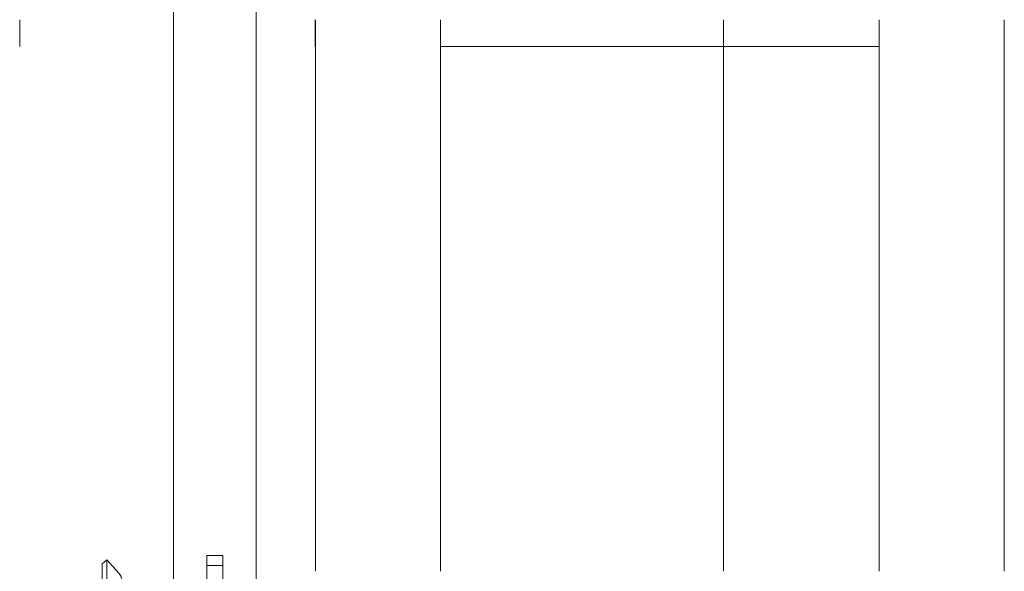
# Model space of a CAD drawing. Header units: millimetres. Extents: x 53056 to 116131, y -669674 to -625124.
# Tile 207 of 256: x 63848 to 64347, y -634663 to -634383. Entities that reach past the tile are written whole.
import ezdxf

# ---------------------------------------------------------------- set-up
doc = ezdxf.new("R2010")
doc.units = ezdxf.units.MM
doc.header["$MEASUREMENT"] = 0
doc.linetypes.add('DGN Style 1', pattern=[536.199087, 0.892178, -535.306909])
doc.linetypes.add('DGN Style 3', pattern=[1249.049455, 892.178182, -356.871273])
doc.layers.add('Main Cradle Tower', color=7, linetype='Continuous', lineweight=0)
doc.layers.add('Main Cradle Tower Platform', color=7, linetype='Continuous', lineweight=0)

# ---------------------------------------------------------------- blocks, each defined once
blk = doc.blocks.new('*U55')
at = {"layer": 'Main Cradle Tower', "color": 7, "linetype": 'Continuous', "lineweight": 0}
for p, q in [((-20596.26, 13016.1), (-20596.26, 12736.1)), ((-20532.76, 13016.1), (-20532.76, 12736.1)), ((-20310.22, 13016.1), (-20310.22, 12736.1)), ((-20246.72, 13016.1), (-20246.72, 12736.1)), ((-20746.2, 13002.49), (-20746.26, 13002.49)), ((-20596.26, 13002.49), (-20596.31, 13002.49)), ((-20310.22, 13002.49), (-20532.76, 13002.49)), ((-20651.26, 12744.06), (-20651.26, 12743.68)), ((-20643.26, 12744.06), (-20651.26, 12744.06)), ((-20643.26, 12744.06), (-20643.26, 12743.68)), ((-20702.07, 12742), (-20702.07, 12739.82)), ((-20651.26, 12739.06), (-20651.26, 12654.06)), ((-20643.26, 12739.06), (-20651.26, 12739.06)), ((-20643.26, 12739.06), (-20643.26, 12654.06))]:
    blk.add_line(p, q, dxfattribs=at)
at = {"layer": 'Main Cradle Tower', "color": 7, "linetype": 'Continuous', "lineweight": 0, "flags": 128}
for points in [[(-20661.52, 12676.1), (-20662.06, 12676.25), (-20664.11, 12676.79), (-20666.29, 12677.65), (-20666.59, 12677.85), (-20667.69, 12678.6), (-20668.25, 12679.61), (-20668.26, 13376.1), (-20666.66, 13376.1), (-20662.11, 13376.1), (-20655.29, 13376.1), (-20647.26, 13376.1), (-20639.22, 13376.1), (-20632.41, 13376.1), (-20627.85, 13376.1), (-20626.26, 13376.1), (-20626.26, 12679.69), (-20626.74, 12678.68), (-20627.9, 12677.85), (-20628.08, 12677.72), (-20630.2, 12676.85), (-20632.46, 12676.25), (-20632.99, 12676.1)], [(-20746.2, 13016.1), (-20746.2, 13002.49), (-20746.2, 13002.49)], [(-20596.31, 13016.1), (-20596.31, 13002.49), (-20596.31, 13002.49)], [(-20651.26, 12739.06), (-20651.26, 12740.97), (-20651.26, 12742.59), (-20651.26, 12743.68)], [(-20643.26, 12739.06), (-20643.26, 12740.97), (-20643.26, 12742.59), (-20643.26, 12743.68)], [(-20704.35, 12739.98), (-20704.35, 12739.98), (-20702.07, 12742), (-20695.74, 12734.93), (-20694.84, 12733.47), (-20694.53, 12731.78), (-20694.53, 12731.42), (-20694.53, 12729.94), (-20694.53, 12727.11), (-20694.53, 12719.73), (-20694.53, 12707.42), (-20694.53, 12702.7), (-20694.53, 12681.45), (-20694.53, 12659.21), (-20694.53, 12653.71), (-20694.53, 12639.37), (-20694.53, 12632.72), (-20694.53, 12628.95), (-20694.53, 12624.95), (-20694.53, 12618.14), (-20694.84, 12616.46), (-20695.74, 12614.99), (-20701.61, 12608.44)], [(-20704.35, 12739.98), (-20704.35, 12737.87), (-20704.35, 12726.18), (-20704.35, 12706.7), (-20704.35, 12682.38)], [(-20702.07, 12739.82), (-20702.07, 12739.82), (-20702.07, 12727.77), (-20702.07, 12707.68), (-20702.07, 12682.61), (-20702.07, 12656.38), (-20702.07, 12632.97), (-20702.07, 12615.96), (-20702.07, 12608.44)]]:
    blk.add_lwpolyline(points, dxfattribs=at)
at = {"layer": 'Main Cradle Tower Platform', "color": 7, "linetype": 'DGN Style 3', "lineweight": 0}
blk.add_line((-20389.22, 13016.1), (-20389.22, 12736.1), dxfattribs=at)

msp = doc.modelspace()

# ---------------------------------------------------------------- block references
at = {"color": 7, "linetype": 'DGN Style 1', "lineweight": 0}
msp.add_blockref('*U55', (84593.95, -647399.35), dxfattribs=at)

doc.saveas('drawing.dxf')
